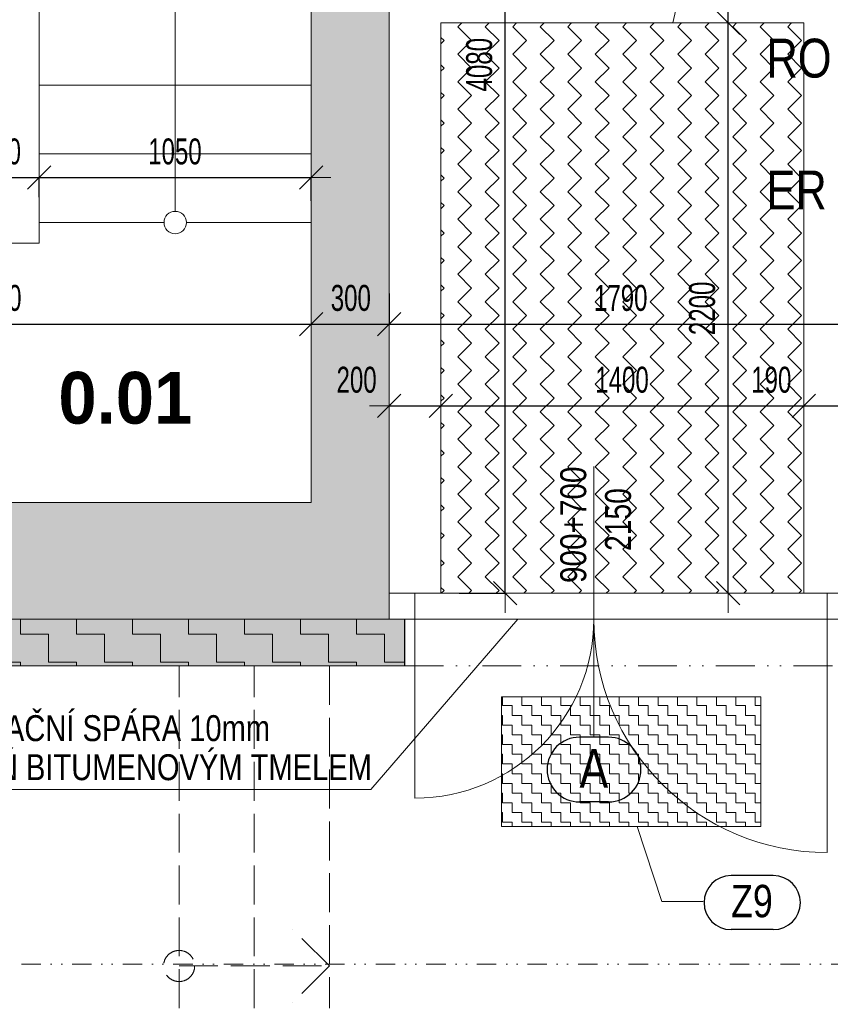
# Model space of a CAD drawing. Header units: millimetres. Extents: x -19372 to 59327, y -69634 to -42168.
# Tile 16 of 44: x 537 to 3665, y -61152 to -57354. Entities that reach past the tile are written whole.
import ezdxf

# ---------------------------------------------------------------- set-up
doc = ezdxf.new("R2010")
doc.units = ezdxf.units.MM
doc.header["$PDMODE"] = 65
for name, pattern in [('Carkovana 2x_1', [200, 150, -50]), ('Cerchovana 2 tecky 0.5x_1', [195, 75, -40, 0, -40, 0, -40]), ('JIS_08_37', [480, 300, -90, 0, -90]), ('JIS_09_15', [300, 150, -50, 0, -50, 0, -50])]:
    doc.linetypes.add(name, pattern=pattern)
for name, color, linetype, lineweight in [('XR$2$1.NP - STÁVAJÍCÍ_1', 7, 'Continuous', 25), ('XR$3$KOTY_1', 7, 'Continuous', 25), ('XR$4$VÝROBKY_1', 7, 'Continuous', 25), ('XR$5$OKNA + IZOLANT_1', 7, 'Continuous', 25), ('XR$7$1.NP - FILING_1', 7, 'Continuous', 25), ('XR$8$1.NP - NÁVRH_1', 7, 'Continuous', 25), ('XR$9$TZB_1', 7, 'Continuous', 25)]:
    doc.layers.add(name, color=color, linetype=linetype, lineweight=lineweight)
doc.styles.add('ARIAL', font='ARIAL.TTF')
doc.styles.add('Arial Black', font='Arial Black')
doc.styles.add('ARIALNARROW', font='ARIALN.TTF')
doc.dimstyles.new('DIMSTYLE_10', dxfattribs={"dimtxt": 100, "dimasz": 150, "dimexe": 0, "dimexo": 0, "dimgap": 50, "dimtad": 2, "dimdec": 0, "dimrnd": 5, "dimzin": 12, "dimdsep": 46, "dimtxsty": 'ARIALNARROW', "dimblk1": 'ALL_ML_STRICH', "dimblk2": 'ALL_ML_STRICH', "dimsah": 1, "dimcen": 0, "dimclrd": 6, "dimclre": 6, "dimclrt": 6, "dimadec": 0, "dimazin": 0, "dimtfac": 1, "dimtdec": 0, "dimtix": 1, "dimtmove": 2, "dimatfit": 3, "dimfxl": 0, "dimtvp": 1.2, "dimtzin": 0, "dimlwd": 0, "dimlwe": 13, "dimarcsym": 0})
doc.dimstyles.new('DIMSTYLE_3', dxfattribs={"dimtxt": 100, "dimasz": 150, "dimexe": 0, "dimexo": 0, "dimgap": 50, "dimtad": 2, "dimdec": 0, "dimrnd": 5, "dimdsep": 46, "dimtxsty": 'ARIALNARROW', "dimblk1": 'ALL_ML_STRICH', "dimblk2": 'ALL_ML_STRICH', "dimsah": 1, "dimcen": 0, "dimclrd": 6, "dimclre": 6, "dimclrt": 6, "dimadec": 0, "dimazin": 0, "dimtfac": 1, "dimtdec": 0, "dimtix": 1, "dimtmove": 2, "dimatfit": 3, "dimfxl": 0, "dimtzin": 0, "dimlwd": 0, "dimlwe": 13, "dimarcsym": 0})
doc.dimstyles.new('DIMSTYLE_8', dxfattribs={"dimtxt": 100, "dimasz": 150, "dimexe": 0, "dimexo": 0, "dimgap": 50, "dimtad": 2, "dimdec": 0, "dimrnd": 5, "dimzin": 12, "dimdsep": 46, "dimtxsty": 'ARIALNARROW', "dimblk1": 'ALL_ML_STRICH', "dimblk2": 'ALL_ML_STRICH', "dimsah": 1, "dimcen": 0, "dimclrd": 6, "dimclre": 6, "dimclrt": 6, "dimadec": 0, "dimazin": 0, "dimtfac": 1, "dimtdec": 0, "dimtix": 1, "dimtmove": 2, "dimatfit": 3, "dimfxl": 0, "dimtzin": 0, "dimlwd": 0, "dimlwe": 13, "dimarcsym": 0})

# ---------------------------------------------------------------- blocks, each defined once
blk = doc.blocks.new('ALL_ML_STRICH')
at = {"color": 0, "linetype": 'ByBlock', "lineweight": -2}
for p, q in [((-0.3, -0.3), (0.3, 0.3)), ((0, -0.5), (0, 0.5)), ((-1, 0), (0.5, 0))]:
    blk.add_line(p, q, dxfattribs=at)
blk = doc.blocks.new('*D54')
at = {"layer": 'DEFPOINTS', "color": 6, "linetype": 'Continuous', "lineweight": 13}
for p in [(1962.2, -58310.4), (3752.2, -58306.7), (1962.2, -58528)]:
    blk.add_point(p, dxfattribs=at)
at = {"layer": 'XR$3$KOTY_1', "color": 6, "linetype": 'Continuous', "lineweight": -2}
for p, q in [((3752.2, -58406.7), (3752.2, -58528)), ((1962.2, -58410.4), (1962.2, -58528)), ((1962.2, -58528), (3752.2, -58528))]:
    blk.add_line(p, q, dxfattribs=at)
at = {"layer": 'XR$3$KOTY_1', "color": 6, "linetype": 'Continuous', "lineweight": 13, "xscale": 150, "yscale": 150, "zscale": 150, "rotation": 180}
blk.add_blockref('ALL_ML_STRICH', (1962.2, -58528), dxfattribs=at)
at = {"layer": 'XR$3$KOTY_1', "color": 6, "linetype": 'Continuous', "lineweight": 13, "xscale": 150, "yscale": 150, "zscale": 150}
blk.add_blockref('ALL_ML_STRICH', (3752.2, -58528), dxfattribs=at)
at = {"layer": 'XR$3$KOTY_1', "color": 6, "linetype": 'Continuous', "lineweight": 13, "insert": (2856.1, -58428), "char_height": 100, "width": 324.571, "attachment_point": 5, "style": 'ARIALNARROW'}
blk.add_mtext('\\W0.81;\\A1;{1790}', dxfattribs=at)
blk = doc.blocks.new('*D58')
at = {"layer": 'DEFPOINTS', "color": 6, "linetype": 'Continuous', "lineweight": 13}
for p in [(1962.2, -58310.4), (1662.2, -58528), (1662.2, -58528)]:
    blk.add_point(p, dxfattribs=at)
at = {"layer": 'XR$3$KOTY_1', "color": 6, "linetype": 'Continuous', "lineweight": -2}
for p, q in [((1962.2, -58410.4), (1962.2, -58528)), ((1662.2, -58528), (1662.2, -58528)), ((1662.2, -58528), (1962.2, -58528))]:
    blk.add_line(p, q, dxfattribs=at)
at = {"layer": 'XR$3$KOTY_1', "color": 6, "linetype": 'Continuous', "lineweight": 13, "xscale": 150, "yscale": 150, "zscale": 150, "rotation": 180}
blk.add_blockref('ALL_ML_STRICH', (1662.2, -58528), dxfattribs=at)
at = {"layer": 'XR$3$KOTY_1', "color": 6, "linetype": 'Continuous', "lineweight": 13, "xscale": 150, "yscale": 150, "zscale": 150}
blk.add_blockref('ALL_ML_STRICH', (1962.2, -58528), dxfattribs=at)
at = {"layer": 'XR$3$KOTY_1', "color": 6, "linetype": 'Continuous', "lineweight": 13, "insert": (1814.7, -58428), "char_height": 100, "width": 243.429, "attachment_point": 5, "style": 'ARIALNARROW'}
blk.add_mtext('\\W0.81;\\A1;{300}', dxfattribs=at)
blk = doc.blocks.new('*D59')
at = {"layer": 'DEFPOINTS', "color": 6, "linetype": 'Continuous', "lineweight": 13}
for p in [(-777.8, -58528), (-777.8, -58540.2), (1662.2, -58528)]:
    blk.add_point(p, dxfattribs=at)
at = {"layer": 'XR$3$KOTY_1', "color": 6, "linetype": 'Continuous', "lineweight": -2}
for p, q in [((-777.8, -58440.2), (-777.8, -58528)), ((-777.8, -58528), (1662.2, -58528)), ((1662.2, -58528), (1662.2, -58528))]:
    blk.add_line(p, q, dxfattribs=at)
at = {"layer": 'XR$3$KOTY_1', "color": 6, "linetype": 'Continuous', "lineweight": 13, "xscale": 150, "yscale": 150, "zscale": 150, "rotation": 180}
blk.add_blockref('ALL_ML_STRICH', (-777.8, -58528), dxfattribs=at)
at = {"layer": 'XR$3$KOTY_1', "color": 6, "linetype": 'Continuous', "lineweight": 13, "xscale": 150, "yscale": 150, "zscale": 150}
blk.add_blockref('ALL_ML_STRICH', (1662.2, -58528), dxfattribs=at)
at = {"layer": 'XR$3$KOTY_1', "color": 6, "linetype": 'Continuous', "lineweight": 13, "insert": (441.1, -58428), "char_height": 100, "width": 324.571, "attachment_point": 5, "style": 'ARIALNARROW'}
blk.add_mtext('\\W0.81;\\A1;{2440}', dxfattribs=at)
blk = doc.blocks.new('*D65')
at = {"layer": 'DEFPOINTS', "color": 6, "linetype": 'Continuous', "lineweight": 13}
for p in [(312.2, -57924), (612.2, -57938.1), (312.2, -57963)]:
    blk.add_point(p, dxfattribs=at)
at = {"layer": 'XR$3$KOTY_1', "color": 6, "linetype": 'Continuous', "lineweight": -2}
for p, q in [((312.2, -58024), (312.2, -57963)), ((312.2, -57963), (612.2, -57963)), ((612.2, -58038.1), (612.2, -57963))]:
    blk.add_line(p, q, dxfattribs=at)
at = {"layer": 'XR$3$KOTY_1', "color": 6, "linetype": 'Continuous', "lineweight": 13, "xscale": 150, "yscale": 150, "zscale": 150, "rotation": 180}
blk.add_blockref('ALL_ML_STRICH', (312.2, -57963), dxfattribs=at)
at = {"layer": 'XR$3$KOTY_1', "color": 6, "linetype": 'Continuous', "lineweight": 13, "xscale": 150, "yscale": 150, "zscale": 150}
blk.add_blockref('ALL_ML_STRICH', (612.2, -57963), dxfattribs=at)
at = {"layer": 'XR$3$KOTY_1', "color": 6, "linetype": 'Continuous', "lineweight": 13, "insert": (464.7, -57863), "char_height": 100, "width": 243.429, "attachment_point": 5, "style": 'ARIALNARROW'}
blk.add_mtext('\\W0.81;\\A1;{300}', dxfattribs=at)
blk = doc.blocks.new('*D66')
at = {"layer": 'DEFPOINTS', "color": 6, "linetype": 'Continuous', "lineweight": 13}
for p in [(612.2, -57938.1), (1662.2, -57952.4), (612.2, -57963)]:
    blk.add_point(p, dxfattribs=at)
at = {"layer": 'XR$3$KOTY_1', "color": 6, "linetype": 'Continuous', "lineweight": -2}
for p, q in [((612.2, -58038.1), (612.2, -57963)), ((612.2, -57963), (1662.2, -57963)), ((1662.2, -58052.4), (1662.2, -57963))]:
    blk.add_line(p, q, dxfattribs=at)
at = {"layer": 'XR$3$KOTY_1', "color": 6, "linetype": 'Continuous', "lineweight": 13, "xscale": 150, "yscale": 150, "zscale": 150, "rotation": 180}
blk.add_blockref('ALL_ML_STRICH', (612.2, -57963), dxfattribs=at)
at = {"layer": 'XR$3$KOTY_1', "color": 6, "linetype": 'Continuous', "lineweight": 13, "xscale": 150, "yscale": 150, "zscale": 150}
blk.add_blockref('ALL_ML_STRICH', (1662.2, -57963), dxfattribs=at)
at = {"layer": 'XR$3$KOTY_1', "color": 6, "linetype": 'Continuous', "lineweight": 13, "insert": (1136.1, -57863), "char_height": 100, "width": 324.571, "attachment_point": 5, "style": 'ARIALNARROW'}
blk.add_mtext('\\W0.81;\\A1;{1050}', dxfattribs=at)
blk = doc.blocks.new('*D193')
at = {"layer": 'DEFPOINTS', "color": 6, "linetype": 'Continuous', "lineweight": 13}
for p in [(1962.2, -58843.5), (1962.2, -58847.5), (2162.2, -58855.4)]:
    blk.add_point(p, dxfattribs=at)
at = {"layer": 'XR$3$KOTY_1', "color": 6, "linetype": 'Continuous', "lineweight": -2}
for p, q in [((1962.2, -58843.5), (1962.2, -58843.5)), ((1962.2, -58843.5), (2162.2, -58843.5)), ((2162.2, -58843.5), (2162.2, -58843.5))]:
    blk.add_line(p, q, dxfattribs=at)
at = {"layer": 'XR$3$KOTY_1', "color": 6, "linetype": 'Continuous', "lineweight": 13, "xscale": 150, "yscale": 150, "zscale": 150, "rotation": 180}
blk.add_blockref('ALL_ML_STRICH', (1962.2, -58843.5), dxfattribs=at)
at = {"layer": 'XR$3$KOTY_1', "color": 6, "linetype": 'Continuous', "lineweight": 13, "xscale": 150, "yscale": 150, "zscale": 150}
blk.add_blockref('ALL_ML_STRICH', (2162.2, -58843.5), dxfattribs=at)
at = {"layer": 'XR$3$KOTY_1', "color": 6, "linetype": 'Continuous', "lineweight": 13, "insert": (1837, -58743.5), "char_height": 100, "width": 243.429, "attachment_point": 5, "style": 'ARIALNARROW'}
blk.add_mtext('\\W0.81;\\A1;{200}', dxfattribs=at)
blk = doc.blocks.new('*D194')
at = {"layer": 'DEFPOINTS', "color": 6, "linetype": 'Continuous', "lineweight": 13}
for p in [(2162.2, -58843.5), (2162.2, -58855.4), (3562.2, -58855.4)]:
    blk.add_point(p, dxfattribs=at)
at = {"layer": 'XR$3$KOTY_1', "color": 6, "linetype": 'Continuous', "lineweight": -2}
for p, q in [((2162.2, -58843.5), (2162.2, -58843.5)), ((2162.2, -58843.5), (3562.2, -58843.5)), ((3562.2, -58843.5), (3562.2, -58843.5))]:
    blk.add_line(p, q, dxfattribs=at)
at = {"layer": 'XR$3$KOTY_1', "color": 6, "linetype": 'Continuous', "lineweight": 13, "xscale": 150, "yscale": 150, "zscale": 150, "rotation": 180}
blk.add_blockref('ALL_ML_STRICH', (2162.2, -58843.5), dxfattribs=at)
at = {"layer": 'XR$3$KOTY_1', "color": 6, "linetype": 'Continuous', "lineweight": 13, "xscale": 150, "yscale": 150, "zscale": 150}
blk.add_blockref('ALL_ML_STRICH', (3562.2, -58843.5), dxfattribs=at)
at = {"layer": 'XR$3$KOTY_1', "color": 6, "linetype": 'Continuous', "lineweight": 13, "insert": (2861.1, -58743.5), "char_height": 100, "width": 324.571, "attachment_point": 5, "style": 'ARIALNARROW'}
blk.add_mtext('\\W0.81;\\A1;{1400}', dxfattribs=at)
blk = doc.blocks.new('*D195')
at = {"layer": 'DEFPOINTS', "color": 6, "linetype": 'Continuous', "lineweight": 13}
for p in [(3562.2, -58843.5), (3562.2, -58855.4), (3752.2, -58847.5)]:
    blk.add_point(p, dxfattribs=at)
at = {"layer": 'XR$3$KOTY_1', "color": 6, "linetype": 'Continuous', "lineweight": -2}
for p, q in [((3562.2, -58843.5), (3562.2, -58843.5)), ((3562.2, -58843.5), (3752.2, -58843.5)), ((3752.2, -58843.5), (3752.2, -58843.5))]:
    blk.add_line(p, q, dxfattribs=at)
at = {"layer": 'XR$3$KOTY_1', "color": 6, "linetype": 'Continuous', "lineweight": 13, "xscale": 150, "yscale": 150, "zscale": 150, "rotation": 180}
blk.add_blockref('ALL_ML_STRICH', (3562.2, -58843.5), dxfattribs=at)
at = {"layer": 'XR$3$KOTY_1', "color": 6, "linetype": 'Continuous', "lineweight": 13, "xscale": 150, "yscale": 150, "zscale": 150}
blk.add_blockref('ALL_ML_STRICH', (3752.2, -58843.5), dxfattribs=at)
at = {"layer": 'XR$3$KOTY_1', "color": 6, "linetype": 'Continuous', "lineweight": 13, "insert": (3437, -58743.5), "char_height": 100, "width": 243.429, "attachment_point": 5, "style": 'ARIALNARROW'}
blk.add_mtext('\\W0.81;\\A1;{190}', dxfattribs=at)
blk = doc.blocks.new('*D204')
at = {"layer": 'DEFPOINTS', "color": 6, "linetype": 'Continuous', "lineweight": 13}
for p in [(-1227.8, -59666.7), (1962.2, -59666.7), (-1227.8, -63835.1)]:
    blk.add_point(p, dxfattribs=at)
at = {"layer": 'XR$3$KOTY_1', "color": 6, "linetype": 'Continuous', "lineweight": -2}
for p, q in [((1962.2, -63465.1), (1962.2, -63835.1)), ((-1227.8, -63517.4), (-1227.8, -63835.1)), ((-1227.8, -63835.1), (1962.2, -63835.1))]:
    blk.add_line(p, q, dxfattribs=at)
at = {"layer": 'XR$3$KOTY_1', "color": 6, "linetype": 'Continuous', "lineweight": 13, "xscale": 150, "yscale": 150, "zscale": 150, "rotation": 180}
blk.add_blockref('ALL_ML_STRICH', (-1227.8, -63835.1), dxfattribs=at)
at = {"layer": 'XR$3$KOTY_1', "color": 6, "linetype": 'Continuous', "lineweight": 13, "xscale": 150, "yscale": 150, "zscale": 150}
blk.add_blockref('ALL_ML_STRICH', (1962.2, -63835.1), dxfattribs=at)
at = {"layer": 'XR$3$KOTY_1', "color": 6, "linetype": 'Continuous', "lineweight": 13, "insert": (366.1, -63735.1), "char_height": 100, "width": 324.571, "attachment_point": 5, "style": 'ARIALNARROW'}
blk.add_mtext('\\W0.81;\\A1;{3190}', dxfattribs=at)
blk = doc.blocks.new('*D205')
at = {"layer": 'DEFPOINTS', "color": 6, "linetype": 'Continuous', "lineweight": 13}
for p in [(1962.2, -59666.7), (3752.2, -59666.7), (1962.2, -63835.1)]:
    blk.add_point(p, dxfattribs=at)
at = {"layer": 'XR$3$KOTY_1', "color": 6, "linetype": 'Continuous', "lineweight": -2}
for p, q in [((3752.2, -63435.7), (3752.2, -63835.1)), ((1962.2, -63465.1), (1962.2, -63835.1)), ((1962.2, -63835.1), (3752.2, -63835.1))]:
    blk.add_line(p, q, dxfattribs=at)
at = {"layer": 'XR$3$KOTY_1', "color": 6, "linetype": 'Continuous', "lineweight": 13, "xscale": 150, "yscale": 150, "zscale": 150, "rotation": 180}
blk.add_blockref('ALL_ML_STRICH', (1962.2, -63835.1), dxfattribs=at)
at = {"layer": 'XR$3$KOTY_1', "color": 6, "linetype": 'Continuous', "lineweight": 13, "xscale": 150, "yscale": 150, "zscale": 150}
blk.add_blockref('ALL_ML_STRICH', (3752.2, -63835.1), dxfattribs=at)
at = {"layer": 'XR$3$KOTY_1', "color": 6, "linetype": 'Continuous', "lineweight": 13, "insert": (2856.1, -63735.1), "char_height": 100, "width": 324.571, "attachment_point": 5, "style": 'ARIALNARROW'}
blk.add_mtext('\\W0.81;\\A1;{1790}', dxfattribs=at)
blk = doc.blocks.new('*D210')
at = {"layer": 'DEFPOINTS', "color": 6, "linetype": 'Continuous', "lineweight": 13}
for p in [(-1227.8, -59666.7), (1962.2, -59666.7), (-1227.8, -64285.1)]:
    blk.add_point(p, dxfattribs=at)
at = {"layer": 'XR$3$KOTY_1', "color": 6, "linetype": 'Continuous', "lineweight": -2}
for p, q in [((-1227.8, -63939.8), (-1227.8, -64285.1)), ((1962.2, -63939.8), (1962.2, -64285.1)), ((-1227.8, -64285.1), (1962.2, -64285.1))]:
    blk.add_line(p, q, dxfattribs=at)
at = {"layer": 'XR$3$KOTY_1', "color": 6, "linetype": 'Continuous', "lineweight": 13, "xscale": 150, "yscale": 150, "zscale": 150, "rotation": 180}
blk.add_blockref('ALL_ML_STRICH', (-1227.8, -64285.1), dxfattribs=at)
at = {"layer": 'XR$3$KOTY_1', "color": 6, "linetype": 'Continuous', "lineweight": 13, "xscale": 150, "yscale": 150, "zscale": 150}
blk.add_blockref('ALL_ML_STRICH', (1962.2, -64285.1), dxfattribs=at)
at = {"layer": 'XR$3$KOTY_1', "color": 6, "linetype": 'Continuous', "lineweight": 13, "insert": (366.1, -64185.1), "char_height": 100, "width": 324.571, "attachment_point": 5, "style": 'ARIALNARROW'}
blk.add_mtext('\\W0.81;\\A1;{3190}', dxfattribs=at)
blk = doc.blocks.new('*D211')
at = {"layer": 'DEFPOINTS', "color": 6, "linetype": 'Continuous', "lineweight": 13}
for p in [(1962.2, -59666.7), (2022.2, -59846.7), (1962.2, -64285.1)]:
    blk.add_point(p, dxfattribs=at)
at = {"layer": 'XR$3$KOTY_1', "color": 6, "linetype": 'Continuous', "lineweight": -2}
for p, q in [((1962.2, -63939.8), (1962.2, -64285.1)), ((2022.2, -63939.8), (2022.2, -64285.1)), ((1962.2, -64285.1), (2022.2, -64285.1))]:
    blk.add_line(p, q, dxfattribs=at)
at = {"layer": 'XR$3$KOTY_1', "color": 6, "linetype": 'Continuous', "lineweight": 13, "xscale": 150, "yscale": 150, "zscale": 150}
blk.add_blockref('ALL_ML_STRICH', (2022.2, -64285.1), dxfattribs=at)
at = {"layer": 'XR$3$KOTY_1', "color": 6, "linetype": 'Continuous', "lineweight": 13, "xscale": 150, "yscale": 150, "zscale": 150, "rotation": 180}
blk.add_blockref('ALL_ML_STRICH', (1962.2, -64285.1), dxfattribs=at)
at = {"layer": 'XR$3$KOTY_1', "color": 6, "linetype": 'Continuous', "lineweight": 13, "insert": (1872.6, -64185.1), "char_height": 100, "width": 162.286, "attachment_point": 5, "style": 'ARIALNARROW'}
blk.add_mtext('\\W0.81;\\A1;{60}', dxfattribs=at)
blk = doc.blocks.new('*D212')
at = {"layer": 'DEFPOINTS', "color": 6, "linetype": 'Continuous', "lineweight": 13}
for p in [(2022.2, -59846.7), (3692.2, -59846.7), (2022.2, -64285.1)]:
    blk.add_point(p, dxfattribs=at)
at = {"layer": 'XR$3$KOTY_1', "color": 6, "linetype": 'Continuous', "lineweight": -2}
for p, q in [((2022.2, -63939.8), (2022.2, -64285.1)), ((3692.2, -63939.8), (3692.2, -64285.1)), ((2022.2, -64285.1), (3692.2, -64285.1))]:
    blk.add_line(p, q, dxfattribs=at)
at = {"layer": 'XR$3$KOTY_1', "color": 6, "linetype": 'Continuous', "lineweight": 13, "xscale": 150, "yscale": 150, "zscale": 150, "rotation": 180}
blk.add_blockref('ALL_ML_STRICH', (2022.2, -64285.1), dxfattribs=at)
at = {"layer": 'XR$3$KOTY_1', "color": 6, "linetype": 'Continuous', "lineweight": 13, "xscale": 150, "yscale": 150, "zscale": 150}
blk.add_blockref('ALL_ML_STRICH', (3692.2, -64285.1), dxfattribs=at)
at = {"layer": 'XR$3$KOTY_1', "color": 6, "linetype": 'Continuous', "lineweight": 13, "insert": (2856.1, -64185.1), "char_height": 100, "width": 324.571, "attachment_point": 5, "style": 'ARIALNARROW'}
blk.add_mtext('\\W0.81;\\A1;{1670}', dxfattribs=at)
blk = doc.blocks.new('*D213')
at = {"layer": 'DEFPOINTS', "color": 6, "linetype": 'Continuous', "lineweight": 13}
for p in [(3752.2, -59666.7), (3692.2, -59846.7), (3692.2, -64285.1)]:
    blk.add_point(p, dxfattribs=at)
at = {"layer": 'XR$3$KOTY_1', "color": 6, "linetype": 'Continuous', "lineweight": -2}
for p, q in [((3692.2, -63939.8), (3692.2, -64285.1)), ((3752.2, -63939.8), (3752.2, -64285.1)), ((3692.2, -64285.1), (3752.2, -64285.1))]:
    blk.add_line(p, q, dxfattribs=at)
at = {"layer": 'XR$3$KOTY_1', "color": 6, "linetype": 'Continuous', "lineweight": 13, "xscale": 150, "yscale": 150, "zscale": 150}
blk.add_blockref('ALL_ML_STRICH', (3752.2, -64285.1), dxfattribs=at)
at = {"layer": 'XR$3$KOTY_1', "color": 6, "linetype": 'Continuous', "lineweight": 13, "xscale": 150, "yscale": 150, "zscale": 150, "rotation": 180}
blk.add_blockref('ALL_ML_STRICH', (3692.2, -64285.1), dxfattribs=at)
at = {"layer": 'XR$3$KOTY_1', "color": 6, "linetype": 'Continuous', "lineweight": 13, "insert": (3602.6, -64185.1), "char_height": 100, "width": 162.286, "attachment_point": 5, "style": 'ARIALNARROW'}
blk.add_mtext('\\W0.81;\\A1;{60}', dxfattribs=at)
blk = doc.blocks.new('*D279')
at = {"layer": 'DEFPOINTS', "color": 6, "linetype": 'Continuous', "lineweight": 13}
for p in [(2585.8, -55486.7), (2410.4, -59566.7), (2585.8, -59566.7)]:
    blk.add_point(p, dxfattribs=at)
at = {"layer": 'XR$3$KOTY_1', "color": 6, "linetype": 'Continuous', "lineweight": -2}
for p, q in [((2332.8, -55486.7), (2410.4, -55486.7)), ((2410.4, -59566.7), (2410.4, -55486.7)), ((2232.8, -59566.7), (2410.4, -59566.7))]:
    blk.add_line(p, q, dxfattribs=at)
at = {"layer": 'XR$3$KOTY_1', "color": 6, "linetype": 'Continuous', "lineweight": 13, "xscale": 150, "yscale": 150, "zscale": 150}
for p, rotation in [((2410.4, -55486.7), 90), ((2410.4, -59566.7), 270)]:
    blk.add_blockref('ALL_ML_STRICH', p, dxfattribs=dict(at, rotation=rotation))
at = {"layer": 'XR$3$KOTY_1', "color": 6, "linetype": 'Continuous', "lineweight": 13, "insert": (2310.4, -57527.7), "char_height": 100, "width": 324.571, "attachment_point": 5, "rotation": 90, "style": 'ARIALNARROW'}
blk.add_mtext('\\W0.81;\\A1;{4080}', dxfattribs=at)
blk = doc.blocks.new('*D280')
at = {"layer": 'DEFPOINTS', "color": 6, "linetype": 'Continuous', "lineweight": 13}
for p in [(3562.2, -57366.7), (3270.6, -59566.7), (3562.2, -59566.7)]:
    blk.add_point(p, dxfattribs=at)
at = {"layer": 'XR$3$KOTY_1', "color": 6, "linetype": 'Continuous', "lineweight": -2}
for p, q in [((3270.6, -57366.7), (3270.6, -57366.7)), ((3270.6, -59566.7), (3270.6, -57366.7)), ((3270.6, -59566.7), (3270.6, -59566.7))]:
    blk.add_line(p, q, dxfattribs=at)
at = {"layer": 'XR$3$KOTY_1', "color": 6, "linetype": 'Continuous', "lineweight": 13, "xscale": 150, "yscale": 150, "zscale": 150}
for p, rotation in [((3270.6, -57366.7), 90), ((3270.6, -59566.7), 270)]:
    blk.add_blockref('ALL_ML_STRICH', p, dxfattribs=dict(at, rotation=rotation))
at = {"layer": 'XR$3$KOTY_1', "color": 6, "linetype": 'Continuous', "lineweight": 13, "insert": (3170.6, -58467.7), "char_height": 100, "width": 324.571, "attachment_point": 5, "rotation": 90, "style": 'ARIALNARROW'}
blk.add_mtext('\\W0.81;\\A1;{2200}', dxfattribs=at)
blk = doc.blocks.new('*D281')
at = {"layer": 'DEFPOINTS', "color": 6, "linetype": 'Continuous', "lineweight": 13}
for p in [(3607.2, -55436.7), (3270.6, -57366.7), (3562.2, -57366.7)]:
    blk.add_point(p, dxfattribs=at)
at = {"layer": 'XR$3$KOTY_1', "color": 6, "linetype": 'Continuous', "lineweight": -2}
for p, q in [((3270.6, -55436.7), (3270.6, -55436.7)), ((3270.6, -57366.7), (3270.6, -55436.7)), ((3270.6, -57366.7), (3270.6, -57366.7))]:
    blk.add_line(p, q, dxfattribs=at)
at = {"layer": 'XR$3$KOTY_1', "color": 6, "linetype": 'Continuous', "lineweight": 13, "xscale": 150, "yscale": 150, "zscale": 150}
for p, rotation in [((3270.6, -55436.7), 90), ((3270.6, -57366.7), 270)]:
    blk.add_blockref('ALL_ML_STRICH', p, dxfattribs=dict(at, rotation=rotation))
at = {"layer": 'XR$3$KOTY_1', "color": 6, "linetype": 'Continuous', "lineweight": 13, "insert": (3170.6, -56402.7), "char_height": 100, "width": 324.571, "attachment_point": 5, "rotation": 90, "style": 'ARIALNARROW'}
blk.add_mtext('\\W0.81;\\A1;{1930}', dxfattribs=at)

msp = doc.modelspace()

# ---------------------------------------------------------------- hatches: boundary and pattern name
at = {"layer": 'XR$4$VÝROBKY_1', "linetype": 'Continuous', "lineweight": 13}
h = msp.add_hatch(dxfattribs=at)
h.set_pattern_fill('VZOR', color=5, scale=75, angle=315, style=0, pattern_type=2)
h.set_pattern_definition([(315, (212.13, -4e-14), (106.06602, -2e-14), [75, -75]), (45, (212.13, -4e-14), (2e-14, 106.06602), [75, -75])])
h.paths.add_polyline_path([(2162.2, -59566.7), (3562.2, -59566.7), (3562.2, -57366.7), (2162.2, -57366.7)], flags=0)
h = msp.add_hatch(dxfattribs=at)
h.set_pattern_fill('VZOR', color=5, scale=37.5, style=0, pattern_type=2)
h.set_pattern_definition([(0, (75, 75), (37.5, 37.5), [37.5, -37.5]), (90, (75, 75), (-37.5, 37.5), [37.5, -37.5])])
h.paths.add_polyline_path([(2396.4, -60466.6), (3396.4, -60466.6), (3396.4, -59966.6), (2396.4, -59966.6)], flags=0)
at = {"layer": 'XR$7$1.NP - FILING_1', "linetype": 'Continuous', "lineweight": 13}
msp.add_hatch(color=254, dxfattribs=at).paths.add_polyline_path([(1846.1, -55601.6), (1962.2, -55601.6), (1962.2, -55486.7), (2107.2, -55486.7), (2107.2, -55336.7), (1662.2, -55336.7), (1662.2, -59216.7), (-777.8, -59216.7), (-777.8, -57296.7), (-457.8, -57296.7), (-457.8, -57146.7), (-1007.8, -57146.7), (-1007.8, -55336.7), (-1157.8, -55336.7), (-1157.8, -57146.7), (-2757.8, -57146.7), (-2757.8, -57596.7), (-1227.8, -57596.7), (-1227.8, -59666.7), (1962.2, -59666.7), (1962.2, -56051.6), (1846.1, -56051.6)])
msp.add_hatch(color=11, dxfattribs=at).paths.add_polyline_path([(-2797.8, -57596.7), (-2797.8, -57776.7), (-1407.8, -57776.7), (-1407.8, -59846.7), (2022.2, -59846.7), (2022.2, -59666.7), (-1227.8, -59666.7), (-1227.8, -57596.7)], flags=0)
h = msp.add_hatch(dxfattribs=at)
h.set_pattern_fill('VZOR', scale=108, style=0, pattern_type=2)
h.set_pattern_definition([(0, (216, 216), (108, 108), [108, -108]), (90, (216, 216), (-108, 108), [108, -108])])
h.paths.add_polyline_path([(-2797.8, -57596.7), (-2797.8, -57776.7), (-1407.8, -57776.7), (-1407.8, -59846.7), (2022.2, -59846.7), (2022.2, -59666.7), (-1227.8, -59666.7), (-1227.8, -57596.7)], flags=0)

# ---------------------------------------------------------------- linework, layer by layer
at = {"layer": 'XR$2$1.NP - STÁVAJÍCÍ_1', "color": 8, "linetype": 'Continuous', "lineweight": 18}
for p, q in [((1662.2, -59216.7), (1662.2, -55336.7)), ((1962.2, -59666.7), (1962.2, -56051.6)), ((-777.8, -59216.7), (1662.2, -59216.7)), ((-1227.8, -59666.7), (1962.2, -59666.7))]:
    msp.add_line(p, q, dxfattribs=at)
at = {"layer": 'XR$2$1.NP - STÁVAJÍCÍ_1', "color": 8, "linetype": 'Continuous', "lineweight": 13}
for p, q in [((1137.2, -58093.5), (1137.2, -55486.7)), ((612.2, -57296.7), (612.2, -58216.7)), ((1662.2, -57606.7), (612.2, -57606.7)), ((1662.2, -57871.7), (612.2, -57871.7)), ((1094, -58136.7), (612.2, -58136.7)), ((1662.2, -58136.7), (1180.3, -58136.7)), ((312.2, -58216.7), (612.2, -58216.7))]:
    msp.add_line(p, q, dxfattribs=at)
at = {"layer": 'XR$2$1.NP - STÁVAJÍCÍ_1', "color": 8, "linetype": 'Cerchovana 2 tecky 0.5x_1', "lineweight": 13}
msp.add_line((-1407.8, -60996.7), (7057.2, -60996.7), dxfattribs=at)
at = {"layer": 'XR$2$1.NP - STÁVAJÍCÍ_1', "color": 8, "linetype": 'Continuous', "lineweight": 13}
msp.add_circle((1137.2, -58136.7), 43.2, dxfattribs=at)
at = {"layer": 'XR$3$KOTY_1', "color": 3, "linetype": 'Continuous', "lineweight": 13}
for p, q in [((3141.1, -56991.5), (3057.5, -57366.7)), ((3014.1, -60755.5), (2919.4, -60466.6)), ((3174.1, -60755.5), (3014.1, -60755.5))]:
    msp.add_line(p, q, dxfattribs=at)
at = {"layer": 'XR$3$KOTY_1', "color": 7, "linetype": 'Continuous', "lineweight": 13}
for p, q in [((1892.2, -60323.5), (2459.7, -59666.7)), ((162.2, -60323.5), (1892.2, -60323.5))]:
    msp.add_line(p, q, dxfattribs=at)
at = {"layer": 'XR$3$KOTY_1', "color": 3, "linetype": 'Continuous', "lineweight": 25}
for p, q in [((2809, -60121.6), (2697.2, -60121.6)), ((2809, -60371.6), (2697.2, -60371.6)), ((3444.8, -60655.5), (3281.8, -60655.5)), ((3444.8, -60863.8), (3281.8, -60863.8))]:
    msp.add_line(p, q, dxfattribs=at)
for centre, radius, start, end in [((2697.2, -60246.6), 125, 90, 270), ((2809, -60246.6), 125, 270, 90), ((3281.8, -60759.6), 104.2, 90, 270), ((3444.8, -60759.6), 104.2, 270, 90)]:
    msp.add_arc(centre, radius, start, end, dxfattribs=at)
at = {"layer": 'XR$4$VÝROBKY_1', "color": 7, "linetype": 'Continuous', "lineweight": 13}
for p, q in [((2162.2, -57366.7), (2162.2, -59566.7)), ((3562.2, -57366.7), (2162.2, -57366.7)), ((3562.2, -59566.7), (3562.2, -57366.7)), ((2162.2, -59566.7), (3562.2, -59566.7)), ((3396.4, -59966.6), (2396.4, -59966.6)), ((2396.4, -59966.6), (2396.4, -60466.6)), ((3396.4, -60466.6), (3396.4, -59966.6)), ((2396.4, -60466.6), (3396.4, -60466.6))]:
    msp.add_line(p, q, dxfattribs=at)
at = {"layer": 'XR$5$OKNA + IZOLANT_1', "color": 132, "linetype": 'Continuous', "lineweight": 13}
for p, q in [((2752.2, -60121.9), (2752.2, -59077.1)), ((3752.2, -59566.7), (1962.2, -59566.7)), ((2062.2, -59666.7), (2062.2, -59566.7)), ((3652.2, -59666.7), (3652.2, -59566.7)), ((3752.2, -59666.7), (1962.2, -59666.7)), ((2062.2, -60356.7), (2062.2, -59666.7)), ((3652.2, -60566.7), (3652.2, -59666.7))]:
    msp.add_line(p, q, dxfattribs=at)
at = {"layer": 'XR$5$OKNA + IZOLANT_1', "color": 7, "linetype": 'Continuous', "lineweight": 25}
msp.add_line((2022.2, -59666.7), (2022.2, -59846.7), dxfattribs=at)
at = {"layer": 'XR$5$OKNA + IZOLANT_1', "color": 7, "linetype": 'Continuous', "lineweight": 13}
msp.add_line((2022.2, -59846.7), (-1407.8, -59846.7), dxfattribs=at)
at = {"layer": 'XR$5$OKNA + IZOLANT_1', "color": 7, "linetype": 'JIS_09_15', "lineweight": 13}
msp.add_line((2022.2, -59846.7), (3692.2, -59846.7), dxfattribs=at)
at = {"layer": 'XR$5$OKNA + IZOLANT_1', "color": 132, "linetype": 'Continuous', "lineweight": 13}
for centre, radius, start, end in [((2062.2, -59666.7), 690, 270, 0), ((3652.2, -59666.7), 900, 180, 270)]:
    msp.add_arc(centre, radius, start, end, dxfattribs=at)
at = {"layer": 'XR$8$1.NP - NÁVRH_1', "color": 7, "linetype": 'JIS_08_37', "lineweight": 13}
msp.add_line((2022.2, -59666.7), (3692.2, -59666.7), dxfattribs=at)
at = {"layer": 'XR$8$1.NP - NÁVRH_1', "color": 204, "linetype": 'Carkovana 2x_1', "lineweight": 13}
for p, q in [((1152.2, -61166.7), (1152.2, -59846.7)), ((1442.2, -61166.7), (1442.2, -59846.7)), ((1732.2, -59846.7), (1732.2, -61166.7)), ((1732.2, -61004.2), (1590.7, -60862.8)), ((1152.2, -61004.2), (1732.2, -61004.2)), ((1732.2, -61004.2), (1590.7, -61145.6))]:
    msp.add_line(p, q, dxfattribs=at)
msp.add_circle((1152.2, -61004.2), 60, dxfattribs=at)

# ---------------------------------------------------------------- texts
at = {"layer": 'XR$3$KOTY_1', "color": 6, "linetype": 'Continuous', "lineweight": 18, "char_height": 100, "attachment_point": 5, "rotation": 90, "style": 'ARIALNARROW'}
for s, insert, width in [('\\W1.00;900+700', (2673.6, -59302.3), 500.46), ('\\W0.95;2150', (2846.3, -59282.2), 295.658)]:
    msp.add_mtext(s, dxfattribs=dict(at, insert=insert, width=width))
at = {"layer": 'XR$3$KOTY_1', "color": 7, "linetype": 'Continuous', "lineweight": 13, "insert": (162.2, -60036.8), "char_height": 100, "width": 1703.897, "attachment_point": 1, "line_spacing_factor": 0.903614, "style": 'ARIALNARROW'}
msp.add_mtext('\\W0.98;DILATAČNÍ SPÁRA 10mm\\PVÝPLŇ BITUMENOVÝM TMELEM', dxfattribs=at)
at = {"layer": 'XR$3$KOTY_1', "color": 3, "linetype": 'Continuous', "lineweight": 25, "attachment_point": 7, "style": 'ARIAL'}
for s, insert, char_height, width in [('\\W0.79;A', (2697.2, -60316.6), 150, 170.982), ('\\W0.79;Z9', (3281.8, -60818), 125, 212.618)]:
    msp.add_mtext(s, dxfattribs=dict(at, insert=insert, char_height=char_height, width=width))
at = {"layer": 'XR$8$1.NP - NÁVRH_1', "color": 7, "linetype": 'Continuous', "lineweight": 35, "insert": (686.5, -58712.5), "char_height": 200, "width": 627.778, "attachment_point": 1, "style": 'Arial Black'}
msp.add_mtext('\\W0.83;0.01', dxfattribs=at)
at = {"layer": 'XR$9$TZB_1', "color": 1, "linetype": 'Continuous', "lineweight": 25, "char_height": 150, "attachment_point": 7, "style": 'ARIAL'}
for s, insert, width in [('\\W0.80;RO', (3418.1, -57579.6), 311.744), ('\\W0.80;ER', (3418.1, -58086.2), 293.877)]:
    msp.add_mtext(s, dxfattribs=dict(at, insert=insert, width=width))

# ---------------------------------------------------------------- dimensions: what is measured, and where the dimension line sits
at = {"layer": 'XR$3$KOTY_1', "color": 6, "linetype": 'Continuous', "lineweight": 13}
for base, p1, p2, dimstyle, picture, middle in [((3270.6, -55436.7), (3270.6, -57366.7), (3270.6, -55436.7), 'DIMSTYLE_8', '*D281', (3170.6, -56402.7)), ((2410.4, -55486.7), (2232.8, -59566.7), (2332.8, -55486.7), 'DIMSTYLE_3', '*D279', (2310.4, -57527.7)), ((3270.6, -57366.7), (3270.6, -59566.7), (3270.6, -57366.7), 'DIMSTYLE_8', '*D280', (3170.6, -58467.7))]:
    dim = msp.add_linear_dim(base=base, p1=p1, p2=p2, angle=90, dimstyle=dimstyle, override={"dimpost": '<>', "dimclrd": 6, "dimclre": 6, "dimclrt": 6, "dimlwd": 0, "dimlwe": 13}, dxfattribs=at)
    dim.commit()
    dim.dimension.update_dxf_attribs({"geometry": picture, "text_midpoint": middle, "dimtype": 160})
for base, p1, p2, dimstyle, picture, middle in [((612.2, -57963), (312.2, -58024), (612.2, -58038.1), 'DIMSTYLE_3', '*D65', (464.7, -57863)), ((1662.2, -57963), (612.2, -58038.1), (1662.2, -58052.4), 'DIMSTYLE_3', '*D66', (1136.1, -57863)), ((1962.2, -58528), (1662.2, -58528), (1962.2, -58410.4), 'DIMSTYLE_3', '*D58', (1814.7, -58428)), ((3752.2, -58528), (1962.2, -58410.4), (3752.2, -58406.7), 'DIMSTYLE_3', '*D54', (2856.1, -58428)), ((1662.2, -58528), (-777.8, -58440.2), (1662.2, -58528), 'DIMSTYLE_3', '*D59', (441.1, -58428)), ((2162.2, -58843.5), (1962.2, -58843.5), (2162.2, -58843.5), 'DIMSTYLE_10', '*D193', (1837, -58743.5)), ((3562.2, -58843.5), (2162.2, -58843.5), (3562.2, -58843.5), 'DIMSTYLE_8', '*D194', (2861.1, -58743.5)), ((3752.2, -58843.5), (3562.2, -58843.5), (3752.2, -58843.5), 'DIMSTYLE_10', '*D195', (3437, -58743.5)), ((1962.2, -63835.1), (-1227.8, -63517.4), (1962.2, -63465.1), 'DIMSTYLE_8', '*D204', (366.1, -63735.1)), ((1962.2, -64285.1), (-1227.8, -63939.8), (1962.2, -63939.8), 'DIMSTYLE_8', '*D210', (366.1, -64185.1)), ((2022.2, -64285.1), (1962.2, -63939.8), (2022.2, -63939.8), 'DIMSTYLE_10', '*D211', (1872.6, -64185.1)), ((3752.2, -63835.1), (1962.2, -63465.1), (3752.2, -63435.7), 'DIMSTYLE_8', '*D205', (2856.1, -63735.1)), ((3752.2, -64285.1), (3692.2, -63939.8), (3752.2, -63939.8), 'DIMSTYLE_10', '*D213', (3602.6, -64185.1)), ((3692.2, -64285.1), (2022.2, -63939.8), (3692.2, -63939.8), 'DIMSTYLE_8', '*D212', (2856.1, -64185.1))]:
    dim = msp.add_linear_dim(base=base, p1=p1, p2=p2, dimstyle=dimstyle, override={"dimpost": '<>', "dimclrd": 6, "dimclre": 6, "dimclrt": 6, "dimlwd": 0, "dimlwe": 13}, dxfattribs=at)
    dim.commit()
    dim.dimension.update_dxf_attribs({"geometry": picture, "text_midpoint": middle, "dimtype": 160})

doc.saveas('drawing.dxf')
